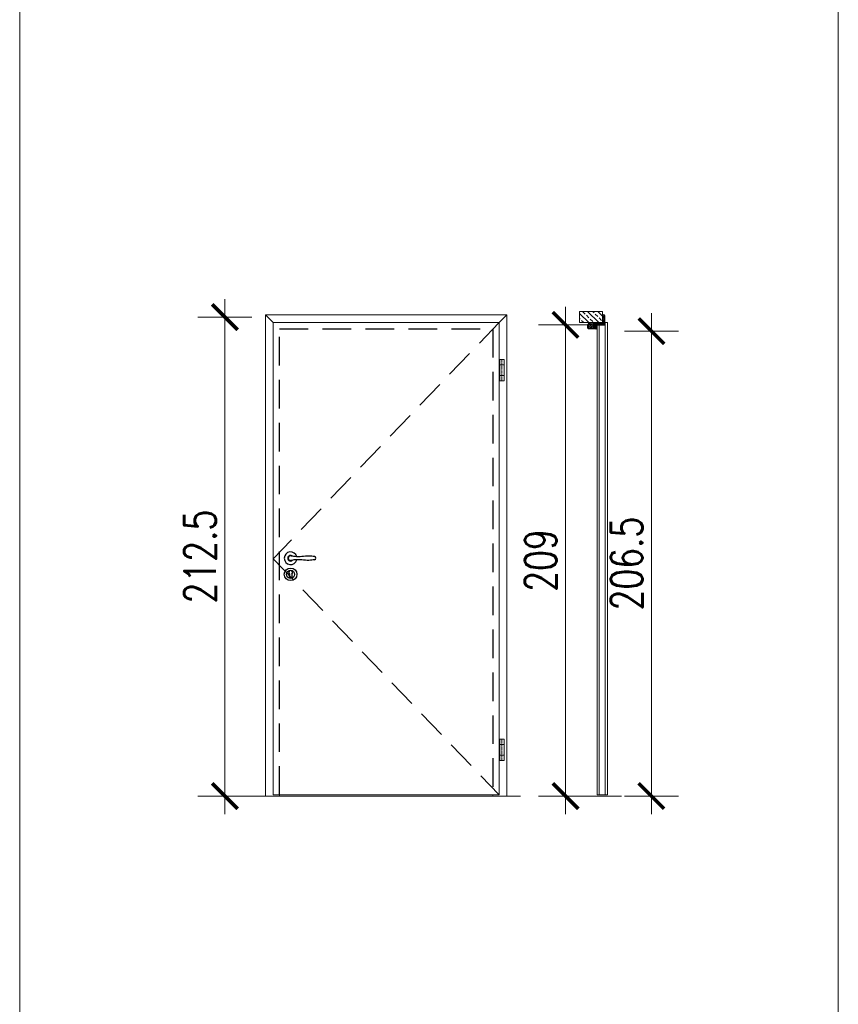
# Model space of a CAD drawing. Header units: millimetres. Extents: x 23192 to 149900, y -396339 to -79279.
# Tile 89 of 136: x 75471 to 75834, y -211069 to -210633. Entities that reach past the tile are written whole.
import ezdxf

# ---------------------------------------------------------------- set-up
doc = ezdxf.new("R2010")
doc.units = ezdxf.units.MM
doc.linetypes.add('CENTER', pattern=[0.6, 0.375, -0.075, 0.075, -0.075])
doc.linetypes.add('DASHED', pattern=[19.05, 12.7, -6.35])
doc.layers.get('0').update_dxf_attribs({"lineweight": 0})
for name, color, linetype, lineweight in [('0_LEGENDA', 7, 'Continuous', 13), ('Drzwi - hatch', 8, 'Continuous', 5), ('Drzwi KRAWĘDZIE', 7, 'Continuous', 20)]:
    doc.layers.add(name, color=color, linetype=linetype, lineweight=lineweight)
for name, color, linetype in [('Drzwi - klamki', 150, 'Continuous'), ('Drzwi PRZER-DUŻA', 240, 'DASHED'), ('GRUBA', 4, 'Continuous')]:
    doc.layers.add(name, color=color, linetype=linetype)
doc.styles.add('SIMPLEX', font='simplex.shx', dxfattribs={"width": 0.77})
doc.dimstyles.new('OL PB 200', dxfattribs={"dimscale": 4, "dimtxt": 3.5, "dimasz": 0.2, "dimexe": 10, "dimexo": 10, "dimgap": 1, "dimtad": 1, "dimdec": 1, "dimrnd": 0.5, "dimzin": 9, "dimdsep": 46, "dimtxsty": 'SIMPLEX', "dimblk": 'thick_MSz', "dimcen": 0.1, "dimdle": 8, "dimse1": 1, "dimse2": 1, "dimclrd": 256, "dimclre": 256, "dimclrt": 3, "dimadec": 1, "dimazin": 2, "dimtfac": 1, "dimtdec": 1, "dimtix": 1, "dimtofl": 0, "dimtmove": 2, "dimatfit": 3, "dimldrblk": 'thick_MSz', "dimfxl": 10, "dimfxlon": 1, "dimtolj": 1, "dimlwd": -1, "dimlwe": -1, "dimarcsym": 0})

# ---------------------------------------------------------------- blocks, each defined once
blk = doc.blocks.new('thick_MSz')
for p, q in [((0, 15), (0, -15)), ((-10, 0), (10, 0))]:
    blk.add_line(p, q)
at = {"const_width": 2, "elevation": 2}
blk.add_lwpolyline([(-7.07, -7.07), (7.07, 7.07)], dxfattribs=at)
blk = doc.blocks.new('*D94')
at = {"layer": '0_LEGENDA', "transparency": 16777216}
blk.add_line((75713, -210768.89), (75713, -210976.29), dxfattribs=at)
at = {"layer": 'DEFPOINTS', "color": 0, "transparency": 16777216}
for p in [(75719.19, -210768.09), (75713, -210977.09), (75719.19, -210977.09)]:
    blk.add_point(p, dxfattribs=at)
at = {"layer": '0_LEGENDA', "transparency": 16777216, "xscale": 0.8, "yscale": 0.8, "zscale": 0.8}
for p, rotation in [((75713, -210768.09), 90), ((75713, -210977.09), 270)]:
    blk.add_blockref('thick_MSz', p, dxfattribs=dict(at, rotation=rotation))
at = {"layer": '0_LEGENDA', "color": 3, "transparency": 16777216, "insert": (75702, -210872.59), "char_height": 14, "attachment_point": 5, "rotation": 90, "style": 'SIMPLEX'}
blk.add_mtext('\\A1;209', dxfattribs=at)
blk = doc.blocks.new('*D95')
at = {"layer": '0_LEGENDA', "transparency": 16777216}
blk.add_line((75561.91, -210765.39), (75561.91, -210976.29), dxfattribs=at)
at = {"layer": 'DEFPOINTS', "color": 0, "transparency": 16777216}
for p in [(75729.67, -210764.59), (75561.91, -210977.09), (75729.67, -210977.09)]:
    blk.add_point(p, dxfattribs=at)
at = {"layer": '0_LEGENDA', "transparency": 16777216, "xscale": 0.8, "yscale": 0.8, "zscale": 0.8}
for p, rotation in [((75561.91, -210764.59), 90), ((75561.91, -210977.09), 270)]:
    blk.add_blockref('thick_MSz', p, dxfattribs=dict(at, rotation=rotation))
at = {"layer": '0_LEGENDA', "color": 3, "transparency": 16777216, "insert": (75550.91, -210870.84), "char_height": 14, "attachment_point": 5, "rotation": 90, "style": 'SIMPLEX'}
blk.add_mtext('\\A1;212.5', dxfattribs=at)
blk = doc.blocks.new('*D96')
at = {"layer": '0_LEGENDA', "transparency": 16777216}
blk.add_line((75751.11, -210771.64), (75751.11, -210976.29), dxfattribs=at)
at = {"layer": 'DEFPOINTS', "color": 0, "transparency": 16777216}
for p in [(75724.82, -210770.84), (75724.82, -210977.09), (75751.11, -210977.09)]:
    blk.add_point(p, dxfattribs=at)
at = {"layer": '0_LEGENDA', "transparency": 16777216, "xscale": 0.8, "yscale": 0.8, "zscale": 0.8}
for p, rotation in [((75751.11, -210770.84), 90), ((75751.11, -210977.09), 270)]:
    blk.add_blockref('thick_MSz', p, dxfattribs=dict(at, rotation=rotation))
at = {"layer": '0_LEGENDA', "color": 3, "transparency": 16777216, "insert": (75740.11, -210873.96), "char_height": 14, "attachment_point": 5, "rotation": 90, "style": 'SIMPLEX'}
blk.add_mtext('\\A1;206.5', dxfattribs=at)

msp = doc.modelspace()

# ---------------------------------------------------------------- hatches: boundary and pattern name
at = {"layer": 'Drzwi - hatch'}
h = msp.add_hatch(dxfattribs=at)
h.set_pattern_fill('ANSI33', color=256, scale=0.5, angle=-90)
h.set_pattern_definition([(315, (71723.2583, -211032.667), (2.245064, 2.245064), []), (315, (71723.2583, -211034.912), (2.245064, 2.245064), [1.5875, -0.79375])])
h.paths.add_polyline_path([(75719.19, -210762.086), (75719.19, -210767.086), (75729.39, -210767.086), (75729.39, -210762.086)])
h = msp.add_hatch(dxfattribs=at)
h.set_pattern_fill('AR-CONC', color=256, scale=0.003, angle=-90)
h.set_pattern_definition([(320, (72268.77236, -210537.8569), (-0.047817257, -0.546554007), [0.05715, -0.62865]), (265, (72268.77236, -210537.8569), (0.57317054, 0.10573026), [0.04572, -0.50292175]), (10.451445, (72268.7684, -210537.90244), (0.525353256, -0.44082374), [0.04857003, -0.53427073]), (316.1842, (72268.92476, -210537.8569), (-0.12612698, -0.81323712), [0.085725, -0.942975]), (6.635558, (72268.91425, -210537.9247), (0.74227837, -0.7122124), [0.07285507, -0.80140682]), (261.18415, (72268.9248, -210537.8569), (0.74227837, -0.7122124), [0.0685799, -0.7543792]), (291, (72268.88666, -210537.9331), (-0.306795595, -0.454843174), [0.05715, -0.62865]), (236, (72268.88666, -210537.9331), (0.5525639, -0.185406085), [0.04572, -0.50292]), (341.451445, (72268.8611, -210537.971), (0.24576831, -0.64024926), [0.04857003, -0.53426981]), (307.5, (72268.77236, -210537.8569), (0.253665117, -0.00926581), [0, -0.496824, 0, -0.51054, 0, -0.504825]), (277.5, (72268.77236, -210537.8569), (0.300541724, -0.200458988), [0, -0.291084, 0, -0.485394, 0, -0.192405]), (237.5, (72268.77236, -210537.68697), (-0.017186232, -0.406771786), [0, -0.1905, 0, -0.59436, 0, -0.78867]), (227.5, (72268.77236, -210537.61077), (0.076279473, -0.444387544), [0, -0.24765, 0, -0.394716, 0, -0.56007])])
h.paths.add_polyline_path([(75723.23, -210769.656, -0.4142136), (75723.07, -210769.496), (75723.07, -210767.926, -0.4142136), (75723.23, -210767.766), (75723.79, -210767.766), (75723.79, -210767.586), (75723.23, -210767.586), (75723.23, -210767.086), (75729.39, -210767.086), (75730.11, -210767.086), (75730.11, -210767.446, -0.4142136), (75729.95, -210767.606), (75725.75, -210767.606, 0.4142136), (75725.41, -210767.946), (75725.41, -210769.126, 0.4142136), (75725.75, -210769.466), (75726.415, -210769.466, -1), (75726.415, -210769.656)])
h.paths.add_polyline_path([(75729.39, -210767.086), (75729.39, -210763.766), (75729.95, -210763.766, -0.4142136), (75730.11, -210763.926), (75730.11, -210766.386), (75730.11, -210767.086)])

# ---------------------------------------------------------------- linework, layer by layer
at = {"linetype": 'CENTER', "ltscale": 0.5}
for p, q in [((75684.808, -210783.455), (75684.808, -210792.955)), ((75684.808, -210951.836), (75684.808, -210961.336))]:
    msp.add_line(p, q, dxfattribs=at)
at = {"linetype": 'DASHED'}
msp.add_lwpolyline([(75683.558, -210766.986), (75583.358, -210871.786), (75683.558, -210976.586)], dxfattribs=at)
at = {"layer": '0_LEGENDA', "linetype": 'ByBlock', "ltscale": 5}
for p, q in [((75470.909, -211350.809), (75470.909, -210178.512)), ((75833.994, -211350.809), (75833.994, -210178.512))]:
    msp.add_line(p, q, dxfattribs=at)
at = {"layer": 'Drzwi - klamki'}
for p, q in [((75725.59, -210768.007), (75725.59, -210769.136)), ((75725.59, -210769.136), (75725.725, -210769.271)), ((75725.605, -210767.971), (75725.775, -210767.801)), ((75725.983, -210768.086), (75725.69, -210768.086)), ((75725.69, -210768.086), (75725.69, -210769.036)), ((75726.195, -210769.036), (75725.69, -210769.036)), ((75725.731, -210767.986), (75725.846, -210767.871)), ((75725.89, -210767.986), (75725.731, -210767.986)), ((75725.731, -210769.136), (75725.796, -210769.201)), ((75725.909, -210769.136), (75725.731, -210769.136)), ((75725.983, -210768.086), (75725.863, -210768.572)), ((75725.863, -210768.572), (75726.195, -210769.036)), ((75725.89, -210767.986), (75726.075, -210767.801)), ((75725.909, -210769.136), (75726.044, -210769.271)), ((75726.086, -210768.086), (75725.971, -210768.551)), ((75725.971, -210768.551), (75726.332, -210769.056)), ((75726.031, -210767.986), (75726.146, -210767.871)), ((75726.19, -210767.986), (75726.031, -210767.986)), ((75726.05, -210769.136), (75726.115, -210769.201)), ((75726.186, -210769.136), (75726.05, -210769.136)), ((75726.29, -210768.086), (75726.086, -210768.086)), ((75726.19, -210767.986), (75726.375, -210767.801)), ((75726.231, -210769.208), (75726.192, -210769.286)), ((75726.29, -210768.086), (75726.29, -210768.414)), ((75726.331, -210767.986), (75726.446, -210767.871)), ((75726.331, -210767.986), (75726.39, -210768.007)), ((75726.39, -210768.007), (75726.39, -210768.414)), ((75726.39, -210769.286), (75726.531, -210769.3)), ((75726.445, -210768.464), (75726.825, -210768.427)), ((75726.454, -210768.563), (75726.796, -210768.53)), ((75726.84, -210768.833), (75726.84, -210768.57)), ((75726.94, -210768.85), (75726.94, -210768.526)), ((75727.09, -210767.986), (75727.09, -210767.786)), ((75727.09, -210767.786), (75728.09, -210767.786)), ((75727.102, -210767.786), (75727.09, -210767.798)), ((75727.201, -210767.786), (75727.09, -210767.897)), ((75727.203, -210767.986), (75727.09, -210767.873)), ((75727.105, -210767.986), (75727.09, -210767.971)), ((75728.09, -210767.986), (75727.09, -210767.986)), ((75727.3, -210767.786), (75727.1, -210767.986)), ((75727.302, -210767.986), (75727.102, -210767.786)), ((75727.398, -210767.786), (75727.198, -210767.986)), ((75727.401, -210767.986), (75727.201, -210767.786)), ((75727.497, -210767.786), (75727.297, -210767.986)), ((75727.5, -210767.986), (75727.3, -210767.786)), ((75727.596, -210767.786), (75727.396, -210767.986)), ((75727.598, -210767.986), (75727.398, -210767.786)), ((75727.695, -210767.786), (75727.495, -210767.986)), ((75727.697, -210767.986), (75727.497, -210767.786)), ((75727.794, -210767.786), (75727.594, -210767.986)), ((75727.796, -210767.986), (75727.596, -210767.786)), ((75727.892, -210767.786), (75727.692, -210767.986)), ((75727.895, -210767.986), (75727.695, -210767.786)), ((75727.991, -210767.786), (75727.791, -210767.986)), ((75727.994, -210767.986), (75727.794, -210767.786)), ((75728.09, -210767.786), (75727.89, -210767.986)), ((75728.09, -210767.984), (75727.892, -210767.786)), ((75728.09, -210767.885), (75727.989, -210767.986)), ((75728.09, -210767.885), (75727.991, -210767.786)), ((75728.09, -210767.984), (75728.087, -210767.986)), ((75728.09, -210767.786), (75728.09, -210767.986))]:
    msp.add_line(p, q, dxfattribs=at)
at = {"layer": 'Drzwi - klamki', "ltscale": 0.2}
for p, q in [((75589.908, -210871.336), (75589.908, -210871.836)), ((75589.908, -210871.336), (75590.038, -210871.336)), ((75589.908, -210871.836), (75590.038, -210871.836)), ((75590.533, -210878.63), (75590.533, -210879.88)), ((75591.583, -210878.63), (75591.583, -210879.88))]:
    msp.add_line(p, q, dxfattribs=at)
for centre, radius in [((75591.058, -210878.73), 2.8), ((75591.063, -210878.734), 1.8)]:
    msp.add_circle(centre, radius, dxfattribs=at)
at = {"layer": 'Drzwi - klamki'}
for centre, radius, start, end in [((75725.64, -210768.007), 0.05, 135, 180), ((75725.761, -210769.236), 0.05, 225, 270), ((75725.761, -210769.236), 0.05, 270, 45), ((75725.811, -210767.836), 0.05, 90, 135), ((75725.811, -210767.836), 0.05, 315, 90), ((75726.08, -210769.236), 0.05, 225, 270), ((75726.111, -210767.836), 0.05, 90, 135), ((75726.08, -210769.236), 0.05, 270, 45), ((75726.111, -210767.836), 0.05, 315, 90), ((75726.186, -210769.186), 0.05, 333.42534, 90), ((75726.44, -210768.414), 0.15, 180, 275.56341), ((75726.535, -210768.91), 0.25, 215.62394, 327.55941), ((75726.411, -210767.836), 0.05, 90, 135), ((75726.44, -210768.414), 0.05, 180, 275.56341), ((75726.411, -210767.836), 0.05, 315, 90), ((75726.555, -210769.051), 0.25, 264.4299, 319.45857), ((75725.971, -210768.551), 1.019, 319.45857, 341.01553), ((75725.971, -210768.551), 0.919, 327.55941, 339.87884), ((75726.8, -210768.57), 0.04, 0, 95.56341), ((75726.84, -210768.576), 0.15, 89.58751, 95.56341), ((75726.74, -210768.833), 0.1, 339.87884, 0), ((75726.84, -210768.526), 0.1, 0, 89.58751), ((75726.84, -210768.85), 0.1, 341.01553, 0)]:
    msp.add_arc(centre, radius, start, end, dxfattribs=at)
at = {"layer": 'Drzwi - klamki', "ltscale": 0.2}
for centre, radius, start, end in [((75591.058, -210871.586), 2.801, 13.27153, 346.72847), ((75591.058, -210871.586), 1.25, 42.90378, 317.09622), ((75591.058, -210871.586), 1.05, 64.69984, 295.30016), ((75601.468, -210871.586), 0.74, 288.92464, 71.07536), ((75591.058, -210877.93), 0.875, 306.8699, 233.1301), ((75591.058, -210879.88), 0.525, 180, 270), ((75591.058, -210879.88), 0.525, 270, 0)]:
    msp.add_arc(centre, radius, start, end, dxfattribs=at)
for points in [[(75601.708, -210870.886), (75599.208, -210870.636), (75592.912, -210870.886), (75591.058, -210870.536)], [(75601.708, -210872.286), (75599.208, -210872.536), (75592.912, -210872.286), (75591.058, -210872.636)]]:
    msp.add_spline(points, degree=3, dxfattribs=at)
at = {"layer": 'Drzwi KRAWĘDZIE'}
for p, q in [((75579.958, -210977.086), (75579.958, -210763.586)), ((75686.958, -210763.586), (75579.958, -210763.586)), ((75579.958, -210763.586), (75583.358, -210766.986)), ((75686.958, -210763.586), (75683.558, -210766.986)), ((75686.958, -210977.086), (75686.958, -210763.586)), ((75723.23, -210767.586), (75723.23, -210767.086)), ((75726.99, -210768.286), (75726.99, -210976.486)), ((75730.39, -210768.186), (75727.09, -210768.186)), ((75727.99, -210768.186), (75727.99, -210976.586)), ((75730.39, -210766.986), (75731.49, -210766.986)), ((75730.39, -210766.986), (75730.39, -210768.186)), ((75730.39, -210766.986), (75730.39, -210768.186)), ((75730.59, -210766.986), (75730.59, -210976.586)), ((75731.59, -210767.086), (75731.59, -210976.486)), ((75685.758, -210783.455), (75683.858, -210783.455)), ((75683.858, -210783.455), (75683.858, -210792.955)), ((75685.758, -210785.855), (75683.858, -210785.855)), ((75685.758, -210783.455), (75685.758, -210792.955)), ((75685.758, -210790.555), (75683.858, -210790.555)), ((75683.858, -210792.955), (75685.758, -210792.955)), ((75731.59, -210874.386), (75731.59, -210868.786)), ((75685.758, -210951.836), (75683.858, -210951.836)), ((75683.858, -210951.836), (75683.858, -210961.336)), ((75685.758, -210951.836), (75685.758, -210961.336)), ((75685.758, -210954.236), (75683.858, -210954.236)), ((75685.758, -210958.936), (75683.858, -210958.936)), ((75683.858, -210961.336), (75685.758, -210961.336)), ((75573.965, -210977.086), (75692.973, -210977.086)), ((75586.208, -210977.086), (75586.208, -210976.586)), ((75680.708, -210977.086), (75680.708, -210976.586)), ((75720.67, -210977.086), (75737.86, -210977.086)), ((75727.09, -210976.586), (75731.49, -210976.586))]:
    msp.add_line(p, q, dxfattribs=at)
for points in [[(75729.39, -210762.086), (75729.39, -210767.086), (75719.19, -210767.086), (75719.19, -210762.086)], [(75683.558, -210766.986), (75583.358, -210766.986), (75583.358, -210976.586), (75683.558, -210976.586)]]:
    msp.add_lwpolyline(points, close=True, dxfattribs=at)
for centre, start, end in [((75727.09, -210768.286), 90, 180), ((75731.49, -210767.086), 0, 90), ((75727.09, -210976.486), 180, 270), ((75731.49, -210976.486), 270, 0)]:
    msp.add_arc(centre, 0.1, start, end, dxfattribs=at)
at = {"layer": 'Drzwi PRZER-DUŻA'}
msp.add_lwpolyline([(75586.208, -210976.586), (75586.208, -210769.836), (75680.708, -210769.836), (75680.708, -210976.586)], dxfattribs=at)
at = {"layer": 'GRUBA', "ltscale": 0.2}
for p, q in [((75729.39, -210763.766), (75729.39, -210763.586)), ((75729.39, -210763.586), (75729.95, -210763.586)), ((75729.95, -210763.766), (75729.39, -210763.766)), ((75730.11, -210766.386), (75730.11, -210763.926)), ((75730.29, -210763.926), (75730.29, -210767.446)), ((75722.89, -210769.496), (75722.89, -210767.926)), ((75723.07, -210767.926), (75723.07, -210769.496)), ((75723.23, -210767.586), (75723.79, -210767.586)), ((75723.79, -210767.766), (75723.23, -210767.766)), ((75723.79, -210767.586), (75723.79, -210767.766)), ((75725.41, -210769.126), (75725.41, -210767.946)), ((75725.59, -210767.946), (75725.59, -210769.126)), ((75725.75, -210767.606), (75729.95, -210767.606)), ((75729.49, -210767.786), (75725.75, -210767.786)), ((75725.75, -210769.286), (75726.415, -210769.286)), ((75726.415, -210769.466), (75725.75, -210769.466)), ((75729.95, -210767.786), (75729.49, -210767.786)), ((75730.11, -210767.446), (75730.11, -210766.386)), ((75723.23, -210769.656), (75726.415, -210769.656)), ((75726.415, -210769.836), (75723.23, -210769.836))]:
    msp.add_line(p, q, dxfattribs=at)
for centre, radius, start, end in [((75729.95, -210763.926), 0.34, 0, 90), ((75729.95, -210763.926), 0.16, 0, 90), ((75723.23, -210767.926), 0.34, 90, 180), ((75723.23, -210767.926), 0.16, 90, 180), ((75725.75, -210767.946), 0.34, 90, 180), ((75725.75, -210769.126), 0.34, 180, 270), ((75725.75, -210767.946), 0.16, 90, 180), ((75725.75, -210769.126), 0.16, 180, 270), ((75726.415, -210769.561), 0.275, 270, 90), ((75726.415, -210769.561), 0.095, 270, 90), ((75729.95, -210767.446), 0.16, 270, 0), ((75729.95, -210767.446), 0.34, 270, 0), ((75723.23, -210769.496), 0.34, 180, 270), ((75723.23, -210769.496), 0.16, 180, 270)]:
    msp.add_arc(centre, radius, start, end, dxfattribs=at)

# ---------------------------------------------------------------- dimensions: what is measured, and where the dimension line sits
at = {"layer": '0_LEGENDA', "color": 7}
for base, p1, p2, picture, middle in [((75561.909, -210977.086), (75729.67, -210764.586), (75729.67, -210977.086), '*D95', (75550.909, -210870.836)), ((75713.005, -210977.086), (75719.19, -210768.086), (75719.19, -210977.086), '*D94', (75702.005, -210872.586)), ((75751.10611, -210977.08609), (75724.82242, -210770.83608), (75724.82242, -210977.08609), '*D96', (75740.10611, -210873.96109))]:
    dim = msp.add_linear_dim(base=base, p1=p1, p2=p2, angle=90, dimstyle='OL PB 200', dxfattribs=at)
    dim.commit()
    dim.dimension.update_dxf_attribs({"geometry": picture, "text_midpoint": middle})

doc.saveas('drawing.dxf')
